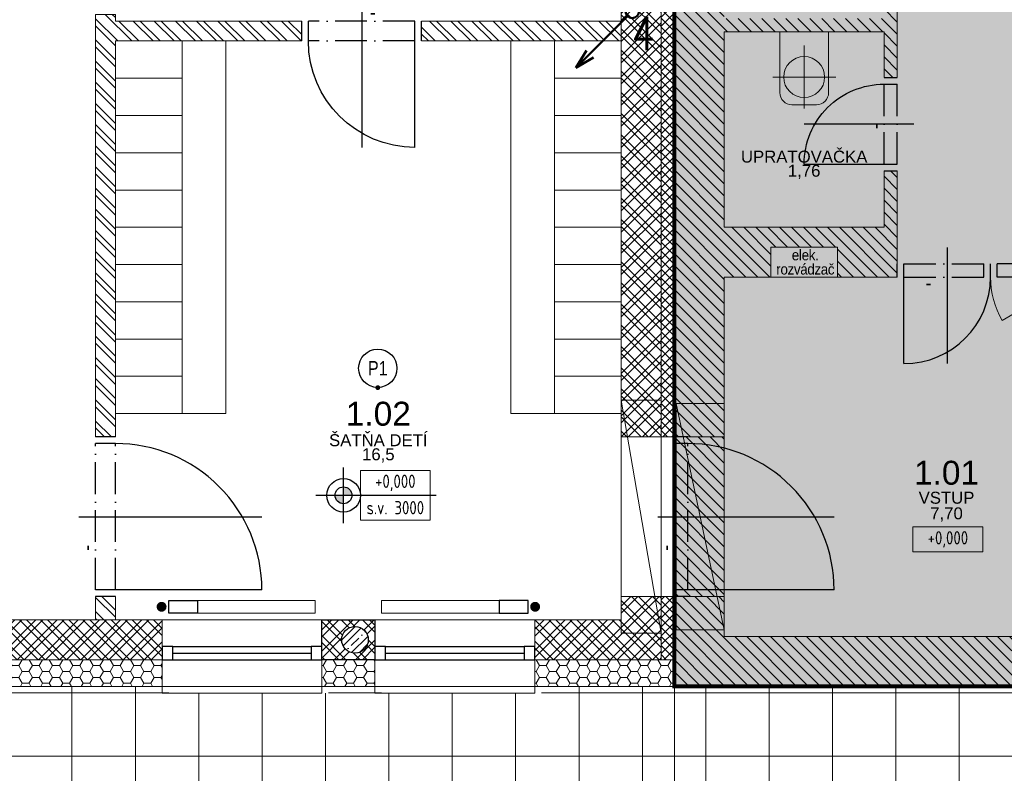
# Model space of a CAD drawing. Header units: millimetres. Extents: x 371321 to 690386, y -299082 to -101508.
# Tile 13 of 38: x 417481 to 424879, y -184880 to -179217. Entities that reach past the tile are written whole.
import ezdxf
from ezdxf.enums import TextEntityAlignment as Align

# ---------------------------------------------------------------- set-up
doc = ezdxf.new("R2010")
doc.units = ezdxf.units.MM
doc.header["$LTSCALE"] = 10
doc.header["$MEASUREMENT"] = 0
doc.linetypes.add('ACAD_ISO10W100', pattern=[18, 12, -3, 0, -3])
doc.layers.add('A3_Konstrukcie_Hrana', color=7, linetype='Continuous')
for name, color, linetype, lineweight in [('A47_ZARIADOVACKY_sanita', 221, 'Continuous', 5), ('A7_Srafy', 8, 'Continuous', 9), ('kon-dver_kridla', 141, 'Continuous', 13), ('ZTI-kan_st_splaskova', 12, 'Continuous', 50), ('ZTI-st_popis', 5, 'Continuous', 30), ('ŠRAFY', 8, 'Continuous', 5)]:
    doc.layers.add(name, color=color, linetype=linetype, lineweight=lineweight)
doc.styles.add('ARIAL', font='arial.ttf')
doc.styles.add('ISOCP', font='isocp.shx', dxfattribs={"width": 0.9})
doc.styles.add('ROMANS', font='arial.ttf', dxfattribs={"width": 0.8})
doc.styles.get("Standard").update_dxf_attribs({"font": 'simplex.shx', "width": 0.8})
pattern_1 = [(0, (0, 0), (76.2, 43.99408), [50.8, -101.6]), (120, (0, 0), (-76.199991, 43.9940958), [50.8, -101.6]), (60, (0, 0), (9e-06, 87.9881758), [-101.6, 50.8])]

# ---------------------------------------------------------------- blocks, each defined once
blk = doc.blocks.new('A$C6693103E')
at = {"layer": 'A7_Srafy'}
h = blk.add_hatch(dxfattribs=at)
h.set_pattern_fill('ZBETON', color=256, scale=16, pattern_type=2)
h.set_pattern_definition([(45, (-408938.37, 168659.7), (-84.852814, 84.852814), [80, -32, 0, -32]), (45, (-408882.37, 168659.7), (-84.852814, 84.852814), []), (45, (-408826.37, 168659.7), (-84.852814, 84.852814), [])])
h.paths.add_polyline_path([(-250, 150, 1), (-50, 150, 1)])
at = {"layer": 'ŠRAFY'}
h = blk.add_hatch(dxfattribs=at)
h.set_pattern_fill('ZDI3', color=256, scale=15, angle=-90, pattern_type=2)
h.set_pattern_definition([(315, (-408938.37, 168659.7), (79.549513, 79.549513), []), (315, (-408938.37, 168607.2), (79.549513, 79.549513), []), (225, (-408938.37, 168659.7), (79.549513, -79.549513), []), (225, (-408938.37, 168607.2), (79.549513, -79.549513), [])])
edge = h.paths.add_edge_path()
edge.add_arc((-150, 150), 100, 0, 360)
h.paths.add_polyline_path([(0, 300), (-400, 300), (-400, 0), (0, 0)])
at = {"layer": 'A3_Konstrukcie_Hrana'}
blk.add_lwpolyline([(-400, 300), (0, 300), (0, 0), (-400, 0)], close=True, dxfattribs=at)
blk.add_circle((-150, 150), 100, dxfattribs=at)
blk = doc.blocks.new('*U24')
for p, q in [((325, -224.2), (325, 650)), ((-50, 0), (-50, -100)), ((0, 0), (0, -100)), ((650, 0), (650, -100)), ((700, 0), (700, -100))]:
    blk.add_line(p, q)
at = {"linetype": 'ACAD_ISO10W100', "ltscale": 2}
for p, q in [((0, 0), (650, 0)), ((0, -100), (650, -100))]:
    blk.add_line(p, q, dxfattribs=at)
at = {"layer": 'kon-dver_kridla'}
blk.add_line((0, 0), (562.9, 325), dxfattribs=at)
blk.add_arc((0, 0), 650, 0, 30, dxfattribs=at)
blk = doc.blocks.new('*U25')
for p, q in [((-325, -224.2), (-325, 650)), ((0, 650), (0, 0)), ((0, 0), (0, -100)), ((50, 0), (50, -100)), ((-700, 0), (-700, -100)), ((-650, 0), (-650, -100))]:
    blk.add_line(p, q)
at = {"linetype": 'ACAD_ISO10W100', "ltscale": 2}
for p, q in [((0, 0), (-650, 0)), ((0, -100), (-650, -100))]:
    blk.add_line(p, q, dxfattribs=at)
blk.add_lwpolyline([(-200, 55), (-170, 55), (-170, 55), (-200, 55)], close=True)
blk.add_arc((0, 0), 650, 90, 180)
blk = doc.blocks.new('Popis miestnosti')
at = {"ltscale": 30, "style": 'ARIAL'}
blk.add_attdef('CISLO', text='', height=180, dxfattribs=at).set_placement((0, -119.7), align=Align.MIDDLE)
at = {"ltscale": 30, "style": 'ISOCP', "width": 0.9}
for tag, p in [('MIESTNOST', (0, -307.6)), ('PLOCHA', (0, -432.6))]:
    blk.add_attdef(tag, text='', height=90, dxfattribs=at).set_placement(p, align=Align.MIDDLE)
blk = doc.blocks.new('*U42')
for p, q in [((550, 224.2), (550, -1100)), ((-50, 0), (-50, 100)), ((0, 0), (0, 100)), ((1100, 0), (1100, 100)), ((1150, 0), (1150, 100)), ((0, -1100), (0, 0))]:
    blk.add_line(p, q)
at = {"linetype": 'ACAD_ISO10W100', "ltscale": 2}
for p, q in [((0, 100), (1100, 100)), ((0, 0), (1100, 0))]:
    blk.add_line(p, q, dxfattribs=at)
blk.add_lwpolyline([(300, 155), (330, 155), (330, 155), (300, 155)], close=True)
blk.add_arc((0, 0), 1100, 270, 0)
blk = doc.blocks.new('*U43')
for p, q in [((550, 274.2), (550, -1100)), ((-50, 0), (-50, 150)), ((0, 0), (0, 150)), ((1100, 0), (1100, 150)), ((1150, 0), (1150, 150)), ((0, -1100), (0, 0))]:
    blk.add_line(p, q)
at = {"linetype": 'ACAD_ISO10W100', "ltscale": 2}
for p, q in [((0, 150), (1100, 150)), ((0, 0), (1100, 0))]:
    blk.add_line(p, q, dxfattribs=at)
blk.add_lwpolyline([(300, 205), (330, 205), (330, 205), (300, 205)], close=True)
blk.add_arc((0, 0), 1100, 270, 0)
blk = doc.blocks.new('*U14')
for points in [[(-1120, 0), (-1200, 0), (-1200, 100), (-1120, 100)], [(0, 0), (-80, 0), (-80, 100), (0, 100)]]:
    blk.add_lwpolyline(points, close=True)
for points in [[(-1120, 100), (-80, 100)], [(-1120, 50), (-80, 50)], [(-1120, 0), (-80, 0)]]:
    blk.add_lwpolyline(points)
blk = doc.blocks.new('*U46')
for p, q in [((400, 274.2), (400, -800)), ((-50, 0), (-50, 150)), ((0, 0), (0, 150)), ((800, 0), (800, 150)), ((850, 0), (850, 150)), ((0, -800), (0, 0))]:
    blk.add_line(p, q)
at = {"linetype": 'ACAD_ISO10W100', "ltscale": 2}
for p, q in [((0, 150), (800, 150)), ((0, 0), (800, 0))]:
    blk.add_line(p, q, dxfattribs=at)
blk.add_lwpolyline([(300, 205), (330, 205), (330, 205), (300, 205)], close=True)
blk.add_arc((0, 0), 800, 270, 0)
blk = doc.blocks.new('*U51')
blk.add_line((0, 0), (0, 0.05))
at = {"const_width": 0.5}
blk.add_lwpolyline([(-0.25, 0, 1), (0.25, 0, 1)], format="xyb", close=True, dxfattribs=at)
blk.add_circle((0, 4.04), 3.99)
at = {"style": 'ROMANS', "width": 0.8}
blk.add_attdef('.', text='', height=3, dxfattribs=at).set_placement((0, 4.04), align=Align.MIDDLE_CENTER)
blk = doc.blocks.new('yjmyu')
h = blk.add_hatch(color=256)
h.paths.add_polyline_path([(190515.5, -401.5, -0.414214), (190473.3, -359.3), (190515.5, -359.3)])
h.paths.add_polyline_path([(190557.6, -359.3), (190515.5, -359.3), (190515.5, -317.2, -0.414214)])
h.dxf.unprotected_set("ltscale", 0)
for p, q in [((190515.5, -498.6), (190515.5, -220)), ((190376.2, -359.3), (190654.8, -359.3)), ((190515.5, -359.3), (190979.5, -359.3))]:
    blk.add_line(p, q).dxf.unprotected_set("ltscale", 0)
for radius in [84.3, 42.2]:
    blk.add_circle((190515.5, -359.3), radius).dxf.unprotected_set("ltscale", 0)
blk = doc.blocks.new('hgnhj')
at = {"ltscale": 10}
blk.add_lwpolyline([(849499.9, -1864353), (849739.5, -1864410.7), (849764.9, -1864305.2), (849525.3, -1864247.5)], close=True, dxfattribs=at)
at = {"ltscale": 10, "const_width": 42}
blk.add_lwpolyline([(849790.2, -1864372.2, 1), (849832.2, -1864372.2, 1)], format="xyb", close=True, dxfattribs=at)
blk = doc.blocks.new('*U9')
for p, q in [((-300, -224.2), (-300, 600)), ((0, 600), (0, 0)), ((0, 0), (0, -100)), ((50, 0), (50, -100)), ((-650, 0), (-650, -100)), ((-600, 0), (-600, -100))]:
    blk.add_line(p, q)
at = {"linetype": 'ACAD_ISO10W100', "ltscale": 2}
for p, q in [((0, 0), (-600, 0)), ((0, -100), (-600, -100))]:
    blk.add_line(p, q, dxfattribs=at)
blk.add_lwpolyline([(-300, 55), (-270, 55), (-270, 55), (-300, 55)], close=True)
blk.add_arc((0, 0), 600, 90, 180)
blk = doc.blocks.new('upr')
at = {"layer": 'A47_ZARIADOVACKY_sanita', "ltscale": 30}
for p, q in [((82484.4, 193704.3), (82484.4, 193231)), ((82247.7, 193467.7), (82721, 193467.7))]:
    blk.add_line(p, q, dxfattribs=at)
blk.add_lwpolyline([(82667.7, 193126.5), (82667.7, 193584.8, 0.414214), (82576, 193676.5), (82392.7, 193676.5, 0.414214), (82301, 193584.8), (82301, 193126.5)], format="xyb", close=True, dxfattribs=at)
blk.add_circle((82484.4, 193467.7), 154, dxfattribs=at)
blk = doc.blocks.new('Podklad')
at = {"lineweight": 0}
h = blk.add_hatch(dxfattribs=at)
h.set_pattern_fill('DOTS', color=252, scale=120, angle=321)
h.set_pattern_definition([(321, (0, 0), (193.90869, 88.10354), [0, -190.5])])
h.paths.add_polyline_path([(427750.4, -184226.9), (427750.4, -182451.9), (427150.4, -182451.9), (427150.4, -181151.9), (431225.4, -181151.9), (431225.4, -157801.9), (427975.4, -157801.9), (427975.4, -152801.9), (428575.4, -152801.9), (428575.4, -147051.9), (425600.4, -147051.9), (425600.4, -145551.9), (422700.4, -145551.9), (422700.4, -147051.9), (418825.4, -147051.9), (418825.4, -145801.9), (414875.4, -145801.9), (414875.4, -147051.9), (414375.4, -147051.9), (414375.4, -147426.9), (414625.4, -147426.9), (414625.4, -152801.9), (415575.4, -152801.9), (415575.4, -157801.9), (414375.4, -157801.9), (414375.4, -158176.9), (422400.4, -158176.9), (422400.4, -184226.9)])
h = blk.add_hatch(dxfattribs=at)
h.set_pattern_fill('ANSI31', color=252, scale=20, angle=270)
h.set_pattern_definition([(315, (634090.826, 364820.15), (44.9012806, 44.9012806), [])])
h.paths.add_polyline_path([(422925.4, -157876.9), (422700.4, -157876.9), (422700.4, -157651.9), (422925.4, -157651.9)], flags=16)
h.paths.add_polyline_path([(431225.4, -160501.9), (431225.4, -160001.9), (430850.4, -160001.9), (430850.4, -160501.9)])
h.paths.add_polyline_path([(431225.4, -162501.9), (431225.4, -162001.9), (430850.4, -162001.9), (430850.4, -162501.9)])
h.paths.add_polyline_path([(431225.4, -164501.9), (431225.4, -164001.9), (430850.4, -164001.9), (430850.4, -164501.9)])
h.paths.add_polyline_path([(431225.4, -166501.9), (431225.4, -166001.9), (430850.4, -166001.9), (430850.4, -166171.9), (429850.4, -166171.9), (429850.4, -166271.9), (430850.4, -166271.9), (430850.4, -166501.9)])
h.paths.add_polyline_path([(431225.4, -168501.9), (431225.4, -168001.9), (430850.4, -168001.9), (430850.4, -168501.9)])
h.paths.add_polyline_path([(431225.4, -170501.9), (431225.4, -170001.9), (430850.4, -170001.9), (430850.4, -170501.9)])
h.paths.add_polyline_path([(431225.4, -172501.9), (431225.4, -172001.9), (430850.4, -172001.9), (430850.4, -172501.9)])
h.paths.add_polyline_path([(431225.4, -174501.9), (431225.4, -174001.9), (430850.4, -174001.9), (430850.4, -174501.9)])
h.paths.add_polyline_path([(431225.4, -176476.9), (431225.4, -176001.9), (430850.4, -176001.9), (430850.4, -176176.9), (430750.4, -176176.9), (430750.4, -176276.9), (430850.4, -176276.9), (430850.4, -176476.9)])
h.paths.add_polyline_path([(431225.4, -178551.9), (431225.4, -177976.9), (430800.4, -177976.9), (427750.4, -177976.9), (427750.4, -177926.9), (427650.4, -177926.9), (427650.4, -177976.9), (426450.4, -177976.9), (426450.4, -177926.9), (426350.4, -177926.9), (426350.4, -177976.9), (426350.4, -178276.9), (430850.4, -178276.9), (430850.4, -178551.9)])
h.paths.add_polyline_path([(431225.4, -181151.9), (431225.4, -180651.9), (430850.4, -180651.9), (430850.4, -180776.9), (426450.4, -180776.9), (426450.4, -181001.9), (425850.4, -181001.9), (425850.4, -180776.9), (425475.4, -180776.9), (425475.4, -181151.9), (425850.4, -181151.9)])
h.paths.add_polyline_path([(422775.4, -179306.9), (423975.4, -179306.9), (423975.4, -179651.9), (424075.4, -179651.9), (424075.4, -177551.9), (423975.4, -177551.9), (423975.4, -179206.9), (422775.4, -179206.9), (422775.4, -179071.9), (422400.4, -179071.9), (422400.4, -179306.9)])
h.paths.add_polyline_path([(422775.4, -177871.9), (422775.4, -176771.9), (423975.4, -176771.9), (423975.4, -176851.9), (424075.4, -176851.9), (424075.4, -176771.9), (424175.4, -176771.9), (424175.4, -176671.9), (422775.4, -176671.9), (422400.4, -176671.9), (422400.4, -177871.9)])
h.paths.add_polyline_path([(422775.4, -175471.9), (422775.4, -174271.9), (422400.4, -174271.9), (422400.4, -175471.9)])
h.paths.add_polyline_path([(422775.4, -173071.9), (422775.4, -172571.9), (422400.4, -172571.9), (422400.4, -173071.9)])
h.paths.add_polyline_path([(422400.4, -169671.9), (424225.4, -169671.9), (424225.4, -169571.9), (422775.4, -169571.9), (422775.4, -169171.9), (422400.4, -169171.9)])
h.paths.add_polyline_path([(422775.4, -167971.9), (424175.4, -167971.9), (424175.4, -167874.4), (422825.4, -167869.4), (422825.4, -167471.9), (422400.4, -167471.9), (422400.4, -167971.9)])
h.paths.add_polyline_path([(422775.4, -166271.9), (423725.4, -166271.9), (423725.4, -166171.9), (423475.4, -166171.9), (423475.4, -165576.9), (423375.4, -165576.9), (423375.4, -166171.9), (422775.4, -166171.9), (422775.4, -165106.9), (422400.4, -165106.9), (422400.4, -166271.9)])
h.paths.add_polyline_path([(422775.4, -163906.9), (422775.4, -163576.9), (423375.4, -163576.9), (423375.4, -164376.9), (423475.4, -164376.9), (423475.4, -163576.9), (424075.4, -163576.9), (424075.4, -164376.9), (424175.4, -164376.9), (424175.4, -163576.9), (424775.4, -163576.9), (424775.4, -164376.9), (424875.4, -164376.9), (424875.4, -163576.9), (425475.4, -163576.9), (425475.4, -166171.9), (424875.4, -166171.9), (424875.4, -165476.9), (424775.4, -165476.9), (424775.4, -166171.9), (424625.4, -166171.9), (424625.4, -166271.9), (425475.4, -166271.9), (425475.4, -167526.9), (425575.4, -167526.9), (425575.4, -166271.9), (426850.4, -166271.9), (426850.4, -166171.9), (425850.4, -166171.9), (425850.4, -165176.9), (425575.4, -165176.9), (425575.4, -163076.9), (425850.4, -163076.9), (425850.4, -161876.9), (425475.4, -161876.9), (425475.4, -163476.9), (422400.4, -163476.9), (422400.4, -163906.9)])
h.paths.add_polyline_path([(422775.4, -162276.9), (422775.4, -161176.9), (425575.4, -161176.9), (425575.4, -161076.9), (425475.4, -161076.9), (422400.4, -161076.9), (422400.4, -162276.9)])
h.paths.add_polyline_path([(425850.4, -169676.9), (425850.4, -168476.9), (425575.4, -168476.9), (425575.4, -168426.9), (425475.4, -168426.9), (425475.4, -169571.9), (425125.4, -169571.9), (425125.4, -169671.9), (425475.4, -169671.9), (425475.4, -170726.9), (425575.4, -170726.9), (425575.4, -169676.9)])
h.paths.add_polyline_path([(425850.4, -172976.9), (425850.4, -171776.9), (425575.4, -171776.9), (425575.4, -171726.9), (425475.4, -171726.9), (425475.4, -176671.9), (425175.4, -176671.9), (425175.4, -176771.9), (426350.4, -176771.9), (426350.4, -177026.9), (426450.4, -177026.9), (426450.4, -176276.9), (426500.4, -176276.9), (426500.4, -176176.9), (425850.4, -176176.9), (425850.4, -175076.9), (425575.4, -175076.9), (425575.4, -172976.9)])
h.paths.add_polyline_path([(427650.4, -176276.9), (427650.4, -177026.9), (427750.4, -177026.9), (427750.4, -176176.9), (427400.4, -176176.9), (427400.4, -176276.9)])
h.paths.add_polyline_path([(424725.4, -158076.9), (424725.4, -158376.9), (424875.4, -158376.9), (424875.4, -158176.9), (425475.4, -158176.9), (425475.4, -159076.9), (424875.4, -159076.9), (424875.4, -158976.9), (424725.4, -158976.9), (424725.4, -159226.9), (425475.4, -159226.9), (425475.4, -159776.9), (425850.4, -159776.9), (425850.4, -158176.9), (430850.4, -158176.9), (430850.4, -158501.9), (431225.4, -158501.9), (431225.4, -157801.9), (427975.4, -157801.9), (427975.4, -157676.9), (427600.4, -157676.9), (427600.4, -157801.9), (425475.4, -157801.9), (425475.4, -158076.9)])
h.paths.add_polyline_path([(423825.4, -158176.9), (423825.4, -158076.9), (423475.4, -158076.9), (423475.4, -157876.9), (423225.4, -157876.9), (423225.4, -157351.9), (422850.4, -157351.9), (422850.4, -152801.9), (423250.4, -152801.9), (423250.4, -152426.9), (422800.4, -152426.9), (422800.4, -152226.9), (422700.4, -152226.9), (422700.4, -152426.9), (422050.4, -152426.9), (422050.4, -152701.9), (421350.4, -152701.9), (421350.4, -152426.9), (421250.4, -152426.9), (421250.4, -152701.9), (420800.4, -152701.9), (420800.4, -152801.9), (422700.4, -152801.9), (422700.4, -157351.9), (422400.4, -157351.9), (422400.4, -157801.9), (421800.4, -157801.9), (421800.4, -158176.9), (422400.4, -158176.9), (422400.4, -159876.9), (422775.4, -159876.9), (422775.4, -158176.9)])
h.paths.add_polyline_path([(422400.4, -183551.9), (422400.4, -182351.9), (422775.4, -182351.9), (422775.4, -181151.9), (423125.4, -181151.9), (423125.4, -180926.9), (423625.4, -180926.9), (423625.4, -181151.9), (424075.4, -181151.9), (424075.4, -180351.9), (423975.4, -180351.9), (423975.4, -180776.9), (422775.4, -180776.9), (422775.4, -179306.9), (422400.4, -179306.9), (422400.4, -184226.9), (426450.4, -184226.9), (426450.4, -183851.9), (422775.4, -183851.9), (422775.4, -183551.9)])
h = blk.add_hatch(dxfattribs=at)
h.set_pattern_fill('NET', color=252, scale=150, angle=270)
h.set_pattern_definition([(270, (634090.83, 414370.15), (476.25, -9e-14), []), (0, (634090.83, 414370.15), (1e-13, 476.25), [])])
h.paths.add_polyline_path([(434225.4, -186226.9), (434225.4, -157301.9), (431225.4, -157301.9), (431225.4, -157801.9), (431225.4, -158501.9), (431275.4, -158501.9), (431275.4, -160001.9), (431225.4, -160001.9), (431225.4, -160501.9), (431275.4, -160501.9), (431275.4, -162001.9), (431225.4, -162001.9), (431225.4, -162501.9), (431275.4, -162501.9), (431275.4, -164001.9), (431225.4, -164001.9), (431225.4, -164501.9), (431275.4, -164501.9), (431275.4, -166001.9), (431225.4, -166001.9), (431225.4, -166501.9), (431275.4, -166501.9), (431275.4, -168001.9), (431225.4, -168001.9), (431225.4, -168501.9), (431275.4, -168501.9), (431275.4, -170001.9), (431225.4, -170001.9), (431225.4, -170501.9), (431275.4, -170501.9), (431275.4, -172001.9), (431225.4, -172001.9), (431225.4, -172501.9), (431275.4, -172501.9), (431275.4, -174001.9), (431225.4, -174001.9), (431225.4, -174501.9), (431225.4, -176001.9), (431225.4, -176476.9), (431275.4, -176476.9), (431275.4, -177976.9), (431225.4, -177976.9), (431225.4, -178551.9), (431275.4, -178551.9), (431275.4, -180651.9), (431225.4, -180651.9), (431225.4, -181151.9), (434225.4, -181151.9), (434225.4, -184226.9), (432825.4, -184226.9), (432825.4, -182752), (431225.4, -182752), (431225.4, -182451.9), (427750.4, -182451.9), (427750.4, -183851.9), (427750.4, -184226.9), (426600.4, -184226.9), (422400.4, -184226.9), (421400.4, -184226.9), (421400.4, -184276.9), (420200.4, -184276.9), (420200.4, -184226.9), (419800.4, -184226.9), (419800.4, -184276.9), (418600.4, -184276.9), (418600.4, -184226.9), (417100.4, -184226.9), (417100.4, -184276.9), (415600.4, -184276.9), (415600.4, -184226.9), (415200.4, -184226.9), (415200.4, -184276.9), (413700.4, -184276.9), (413700.4, -184226.9), (413300.4, -184226.9), (413300.4, -184276.9), (411800.4, -184276.9), (411800.4, -184226.9), (411400.4, -184226.9), (411400.4, -184276.9), (409900.4, -184276.9), (409900.4, -184226.9), (409500.4, -184226.9), (409500.4, -184276.9), (408000.4, -184276.9), (408000.4, -184226.9), (403485.3, -184226.9), (403485.3, -186226.9)])
h = blk.add_hatch(dxfattribs=at)
h.set_pattern_fill('ZDI3', color=252, scale=15, angle=270, pattern_type=2)
h.set_pattern_definition([(315, (574040.83, 414370.15), (79.549513, 79.549513), []), (315, (574040.83, 414317.65), (79.549513, 79.549513), []), (225, (574040.83, 414370.15), (79.549513, -79.549513), []), (225, (574040.83, 414317.65), (79.549513, -79.549513), [])])
h.paths.add_polyline_path([(407950.4, -184026.9), (407950.4, -183726.9), (407000.4, -183726.9), (406850.4, -183726.9), (405650.4, -183726.9), (405650.4, -175726.9), (407950.4, -175726.9), (407950.4, -175426.9), (405350.4, -175426.9), (405350.4, -184026.9)])
h.paths.add_polyline_path([(418550.4, -184026.9), (418550.4, -183726.9), (417050.4, -183726.9), (417050.4, -184026.9)])
h.paths.add_polyline_path([(422300.4, -184026.9), (422300.4, -183551.9), (422000.4, -183551.9), (422000.4, -183726.9), (421350.4, -183726.9), (421350.4, -184026.9)])
h.paths.add_polyline_path([(422300.4, -182351.9), (422300.4, -175426.9), (421350.4, -175426.9), (421350.4, -175726.9), (422000.4, -175726.9), (422000.4, -178676.9), (422000.4, -178876.9), (422000.4, -182351.9)])
h.paths.add_polyline_path([(418550.4, -175726.9), (418550.4, -175426.9), (417050.4, -175426.9), (417050.4, -175726.9)])
h = blk.add_hatch(dxfattribs=at)
h.set_pattern_fill('NET', color=252, scale=15, angle=315)
h.set_pattern_definition([(315, (574040.826, 414370.15), (33.6759605, 33.6759605), []), (45, (574040.826, 414370.15), (-33.6759605, 33.6759605), [])])
h.paths.add_polyline_path([(422400.4, -184026.9), (422400.4, -183551.9), (422300.4, -183551.9), (422300.4, -184026.9)])
h.paths.add_polyline_path([(422400.4, -182351.9), (422400.4, -175426.9), (422300.4, -175426.9), (422300.4, -182351.9)])
h = blk.add_hatch(dxfattribs=at)
h.set_pattern_fill('ZDI1', color=252, scale=15, angle=270, pattern_type=2)
h.set_pattern_definition([(315, (558553.1, 414370.15), (79.549513, 79.549513), []), (315, (558553.1, 414317.65), (79.549513, 79.549513), [])])
h.paths.add_polyline_path([(422000.4, -179376.9), (422000.4, -179226.9), (420500.4, -179226.9), (420500.4, -179376.9)])
h.paths.add_polyline_path([(418200.4, -178276.9), (418200.4, -175726.9), (418050.4, -175726.9), (418050.4, -178276.9)])
h.paths.add_polyline_path([(418200.4, -182351.9), (418200.4, -179376.9), (419600.4, -179376.9), (419600.4, -179226.9), (418200.4, -179226.9), (418200.4, -179176.9), (418050.4, -179176.9), (418050.4, -182351.9)])
h.paths.add_polyline_path([(418200.4, -183726.9), (418200.4, -183551.9), (418050.4, -183551.9), (418050.4, -183726.9)])
at = {"lineweight": 0, "ltscale": 10}
h = blk.add_hatch(dxfattribs=at)
h.set_pattern_fill('ANSI31', color=252, scale=20, angle=270)
h.set_pattern_definition([(315, (574090.826, 414370.15), (44.9012806, 44.9012806), [])])
h.paths.add_polyline_path([(422775.4, -183551.9), (422775.4, -182351.9), (422400.4, -182351.9), (422400.4, -183551.9)])
at = {"lineweight": 0}
h = blk.add_hatch(dxfattribs=at)
h.set_pattern_fill('HONEY', color=252, scale=16)
h.set_pattern_definition(pattern_1)
h.paths.add_polyline_path([(418550.4, -184026.9), (417050.4, -184026.9), (417050.4, -184226.9), (418550.4, -184226.9)])
h = blk.add_hatch(dxfattribs=at)
h.set_pattern_fill('HONEY', color=252, scale=16)
h.set_pattern_definition(pattern_1)
h.paths.add_polyline_path([(420150.4, -184026.9), (419750.4, -184026.9), (419750.4, -184226.9), (420150.4, -184226.9)])
h = blk.add_hatch(dxfattribs=at)
h.set_pattern_fill('HONEY', color=252, scale=16)
h.set_pattern_definition(pattern_1)
h.paths.add_polyline_path([(422400.4, -184026.9), (421350.4, -184026.9), (421350.4, -184226.9), (422400.4, -184226.9)])
at = {"color": 252, "lineweight": 0}
for p, q in [((422400.4, -182551.9), (422400.4, -175226.9)), ((422400.4, -175226.9), (422400.4, -184226.9)), ((422000.4, -179226.9), (422000.4, -175726.9)), ((424075.4, -179651.9), (424075.4, -177551.9)), ((420500.4, -179376.9), (420500.4, -179226.9)), ((420500.4, -179226.9), (422000.4, -179226.9)), ((422775.4, -180776.9), (422775.4, -179306.9)), ((422775.4, -179306.9), (423975.4, -179306.9)), ((423975.4, -179306.9), (423975.4, -179651.9)), ((422000.4, -179376.9), (420500.4, -179376.9)), ((422000.4, -182351.9), (422000.4, -179376.9)), ((423975.4, -179651.9), (424075.4, -179651.9)), ((424075.4, -180351.9), (423975.4, -180351.9)), ((423975.4, -180351.9), (423975.4, -180776.9)), ((424075.4, -181151.9), (424075.4, -180351.9)), ((424075.4, -180526.9), (424075.4, -181151.9)), ((423975.4, -180776.9), (422775.4, -180776.9)), ((423625.4, -180926.9), (423125.4, -180926.9)), ((423125.4, -180926.9), (423125.4, -181151.9)), ((423125.4, -181151.9), (423125.4, -180926.9)), ((423125.4, -180926.9), (423625.4, -180926.9)), ((423625.4, -181151.9), (423625.4, -180926.9)), ((423625.4, -180926.9), (423625.4, -181151.9)), ((423125.4, -181151.9), (422775.4, -181151.9)), ((422775.4, -181151.9), (422775.4, -182351.9)), ((422775.4, -181151.9), (423125.4, -181151.9)), ((424075.4, -181151.9), (423625.4, -181151.9)), ((423625.4, -181151.9), (424075.4, -181151.9)), ((422775.4, -182351.9), (422000.4, -182351.9)), ((422400.4, -184226.9), (422400.4, -183551.9)), ((422400.4, -184226.9), (422400.4, -186226.9))]:
    blk.add_line(p, q, dxfattribs=at)
at = {"color": 252, "lineweight": 0, "const_width": 30, "elevation": 30}
blk.add_lwpolyline([(422400.4, -158176.9), (422400.4, -184226.9), (427750.4, -184226.9), (427750.4, -182451.9), (427150.4, -182451.9), (427150.4, -181151.9), (431225.4, -181151.9), (431225.4, -157801.9)], dxfattribs=at)
at = {"color": 252, "lineweight": 0}
for points in [[(414375.4, -147051.9), (414375.4, -147426.9), (414625.4, -147426.9), (414625.4, -152801.9), (415575.4, -152801.9), (415575.4, -157801.9), (414375.4, -157801.9), (414375.4, -158176.9), (422400.4, -158176.9), (422400.4, -184226.9), (427750.4, -184226.9), (427750.4, -182451.9)], [(422389.1, -184026.9), (405350.4, -184026.9), (405350.4, -175426.9), (422400.4, -175426.9)], [(422300.4, -175426.9), (422300.4, -182551.9)], [(419600.4, -179226.9), (419600.4, -179376.9), (418200.4, -179376.9), (418200.4, -182351.9), (418050.4, -182351.9), (418050.4, -179176.9), (418200.4, -179176.9), (418200.4, -179226.9), (419600.4, -179226.9)], [(422300.4, -183776.9), (422300.4, -182076.9), (422000.4, -182076.9), (422000.4, -183826.9), (422300.4, -183826.9), (422000.4, -182076.9)], [(422775.4, -183801.9), (422775.4, -182101.9), (422412.9, -182101.9), (422412.9, -183801.9), (422775.4, -183801.9), (422412.9, -182101.9)], [(417050.4, -183726.9), (417050.4, -184226.9), (418550.4, -184226.9), (418550.4, -183726.9), (418200.4, -183726.9), (418200.4, -183551.9), (418050.4, -183551.9), (418050.4, -183726.9), (417050.4, -183726.9)], [(421350.4, -183726.9), (421350.4, -184226.9), (426450.4, -184226.9), (426450.4, -183851.9), (422775.4, -183851.9), (422775.4, -183551.9), (422000.4, -183551.9), (422000.4, -183726.9), (421350.4, -183726.9)], [(422300.4, -183551.9), (422300.4, -184026.9)]]:
    blk.add_lwpolyline(points, dxfattribs=at)
for points in [[(422000.4, -179226.9), (422000.4, -179376.9), (420500.4, -179376.9), (420500.4, -179226.9)], [(418700.4, -179656.9), (418700.4, -179376.9), (418200.4, -179376.9), (418200.4, -179656.9)], [(418700.4, -179376.9), (418700.4, -182176.9), (419030.4, -182176.9), (419030.4, -179376.9)], [(421500.4, -179376.9), (421500.4, -182176.9), (421170.4, -182176.9), (421170.4, -179376.9)], [(421500.4, -179656.9), (421500.4, -179376.9), (422000.4, -179376.9), (422000.4, -179656.9)], [(418700.4, -179936.9), (418700.4, -179656.9), (418200.4, -179656.9), (418200.4, -179936.9)], [(421500.4, -179936.9), (421500.4, -179656.9), (422000.4, -179656.9), (422000.4, -179936.9)], [(418700.4, -180216.9), (418700.4, -179936.9), (418200.4, -179936.9), (418200.4, -180216.9)], [(421500.4, -180216.9), (421500.4, -179936.9), (422000.4, -179936.9), (422000.4, -180216.9)], [(418700.4, -180496.9), (418700.4, -180216.9), (418200.4, -180216.9), (418200.4, -180496.9)], [(421500.4, -180496.9), (421500.4, -180216.9), (422000.4, -180216.9), (422000.4, -180496.9)], [(418700.4, -180776.9), (418700.4, -180496.9), (418200.4, -180496.9), (418200.4, -180776.9)], [(421500.4, -180776.9), (421500.4, -180496.9), (422000.4, -180496.9), (422000.4, -180776.9)], [(418700.4, -181056.9), (418700.4, -180776.9), (418200.4, -180776.9), (418200.4, -181056.9)], [(421500.4, -181056.9), (421500.4, -180776.9), (422000.4, -180776.9), (422000.4, -181056.9)], [(423625.4, -180926.9), (423625.4, -181151.9), (423125.4, -181151.9), (423125.4, -180926.9)], [(418700.4, -181336.9), (418700.4, -181056.9), (418200.4, -181056.9), (418200.4, -181336.9)], [(421500.4, -181336.9), (421500.4, -181056.9), (422000.4, -181056.9), (422000.4, -181336.9)], [(418700.4, -181616.9), (418700.4, -181336.9), (418200.4, -181336.9), (418200.4, -181616.9)], [(421500.4, -181616.9), (421500.4, -181336.9), (422000.4, -181336.9), (422000.4, -181616.9)], [(418700.4, -181896.9), (418700.4, -181616.9), (418200.4, -181616.9), (418200.4, -181896.9)], [(421500.4, -181896.9), (421500.4, -181616.9), (422000.4, -181616.9), (422000.4, -181896.9)], [(418700.4, -182176.9), (418700.4, -181896.9), (418200.4, -181896.9), (418200.4, -182176.9)], [(421500.4, -182176.9), (421500.4, -181896.9), (422000.4, -181896.9), (422000.4, -182176.9)], [(422775.4, -182351.9), (422775.4, -183551.9), (422000.4, -183551.9), (422000.4, -182351.9)], [(418200.4, -183551.9), (418200.4, -183726.9), (418050.4, -183726.9), (418050.4, -183551.9)], [(418550.4, -183726.9), (419750.4, -183726.9), (419750.4, -184276.9), (418550.4, -184276.9)], [(418550.4, -184226.9), (419750.4, -184226.9), (419750.4, -183726.9), (418550.4, -183726.9)], [(420150.4, -183726.9), (420150.4, -184226.9), (419750.4, -184226.9), (419750.4, -183726.9)], [(420150.4, -183726.9), (421350.4, -183726.9), (421350.4, -184276.9), (420150.4, -184276.9)], [(420150.4, -184226.9), (421350.4, -184226.9), (421350.4, -183726.9), (420150.4, -183726.9)]]:
    blk.add_lwpolyline(points, close=True, dxfattribs=at)
at = {"color": 252, "lineweight": 0, "ltscale": 10}
for points in [[(420040.8, -182603.6), (420565.8, -182603.6), (420565.8, -182791.1), (420040.8, -182791.1)], [(420040.8, -182790.3), (420565.8, -182790.3), (420565.8, -182977.8), (420040.8, -182977.8)], [(424192.9, -183028.5), (424717.9, -183028.5), (424717.9, -183216), (424192.9, -183216)], [(419700.4, -183676.9), (418600.4, -183676.9), (418600.4, -183581.1), (419700.4, -183581.1)], [(420200.4, -183676.9), (421300.4, -183676.9), (421300.4, -183581.1), (420200.4, -183581.1)]]:
    blk.add_lwpolyline(points, close=True, dxfattribs=at)
at = {"color": 252, "lineweight": 0, "xscale": -1}
blk.add_blockref('*U46', (420450.4, -179376.9), dxfattribs=at)
at = {"color": 252, "lineweight": 0}
for name, p, rotation in [('upr', (505859.8, 13819.6), 180), ('*U25', (424125.4, -181151.9), 180.0000000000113), ('*U24', (425425.4, -181151.9), 180.0000000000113), ('*U43', (418200.4, -183501.9), 90.00000000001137), ('*U42', (422500.4, -183501.9), 90.00000000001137)]:
    blk.add_blockref(name, p, dxfattribs=dict(at, rotation=rotation))
at = {"color": 252, "lineweight": 0, "xscale": -1}
for name, p, rotation in [('*U9', (423975.4, -180301.9), 89.99999999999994), ('*U14', (419750.4, -183926.9), 180), ('*U14', (421350.4, -183926.9), 180)]:
    blk.add_blockref(name, p, dxfattribs=dict(at, rotation=rotation))
at = {"color": 252, "linetype": 'Continuous', "lineweight": 0}
ref = blk.add_blockref('Popis miestnosti', (423375.4, -179926.9), dxfattribs=at)
ref.add_attrib('PLOCHA', '1,76', dxfattribs={"ltscale": 30, "height": 90, "style": 'ARIAL'}).set_placement((423375.4, -180359.4), align=Align.MIDDLE)
ref.add_attrib('MIESTNOST', 'UPRATOVAČKA', dxfattribs={"ltscale": 30, "height": 90, "style": 'ARIAL'}).set_placement((423375.4, -180234.4), align=Align.MIDDLE)
at = {"color": 252, "lineweight": 0, "xscale": 36.0943247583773, "yscale": 36.0943247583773, "zscale": 36.0943247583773}
blk.add_blockref('*U51', (420171.5, -181982.2), dxfattribs=at).add_auto_attribs({'.': 'P1'})
at = {"color": 252, "linetype": 'Continuous', "lineweight": 0}
ref = blk.add_blockref('Popis miestnosti', (420175.4, -182058.1), dxfattribs=at)
ref.add_attrib('PLOCHA', '16,5', dxfattribs={"ltscale": 30, "height": 90, "style": 'ARIAL'}).set_placement((420175.4, -182490.7), align=Align.MIDDLE)
ref.add_attrib('MIESTNOST', 'ŠATŇA DETÍ', dxfattribs={"ltscale": 30, "height": 90, "style": 'ARIAL'}).set_placement((420175.4, -182365.7), align=Align.MIDDLE)
ref.add_attrib('CISLO', '1.02', dxfattribs={"ltscale": 30, "height": 180, "style": 'ARIAL'}).set_placement((420175.4, -182177.9), align=Align.MIDDLE)
ref = blk.add_blockref('Popis miestnosti', (424445.1, -182501.9), dxfattribs=at)
ref.add_attrib('PLOCHA', '7,70', dxfattribs={"ltscale": 30, "height": 90, "style": 'ARIAL'}).set_placement((424445.1, -182934.4), align=Align.MIDDLE)
ref.add_attrib('MIESTNOST', 'VSTUP', dxfattribs={"ltscale": 30, "height": 90, "style": 'ARIAL'}).set_placement((424445.1, -182809.4), align=Align.MIDDLE)
ref.add_attrib('CISLO', '1.01', dxfattribs={"ltscale": 30, "height": 180, "style": 'ARIAL'}).set_placement((424445.1, -182621.6), align=Align.MIDDLE)
at = {"color": 252, "lineweight": 0, "xscale": 1.5, "yscale": 1.5, "zscale": 1.5}
blk.add_blockref('yjmyu', (134141.1, -182252.2), dxfattribs=at)
at = {"color": 252, "lineweight": 0}
for p, xscale, yscale, zscale, rotation in [((1533210.8, 1240472.6), -0.8826435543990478, 0.8826435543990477, 0.8826435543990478, 346.4534943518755), ((-693308.5, 1240473.8), 0.882643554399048, 0.882643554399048, 0.882643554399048, 13.5464422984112)]:
    blk.add_blockref('hgnhj', p, dxfattribs=dict(at, xscale=xscale, yscale=yscale, zscale=zscale, rotation=rotation))
blk.add_blockref('A$C6693103E', (420150.4, -184026.9), dxfattribs=at)
at = {"color": 252, "lineweight": 0, "insert": (423136.8, -180945.4), "char_height": 80, "width": 492.915, "attachment_point": 1, "style": 'ARIAL'}
blk.add_mtext('\\pxsm0.8,qc;{\\W0.9;\\T0.95;elek.\\Prozvádzač}', dxfattribs=at)
at = {"color": 252, "lineweight": 0, "ltscale": 10, "char_height": 100, "attachment_point": 5, "style": 'ISOCP'}
for s, insert in [('\\pxqc;+0,000', (420303.3, -182697.4)), ('\\pxqc;s.v. 3000', (420303.3, -182884.1)), ('\\pxqc;+0,000', (424455.4, -183122.2))]:
    blk.add_mtext_dynamic_manual_height_columns(s, width=525, gutter_width=500, heights=[0], dxfattribs=dict(at, insert=insert))
blk = doc.blocks.new('*U126')
at = {"color": 0, "linetype": 'ByBlock', "lineweight": -2}
for p, q in [((35.36, 35.36), (424.26, 424.26)), ((424.26, 424.26), (291.68, 344.71)), ((344.71, 291.68), (424.26, 424.26)), ((-35.36, -35.36), (-424.26, -424.26)), ((-424.26, -424.26), (-344.71, -291.68)), ((-291.68, -344.71), (-424.26, -424.26))]:
    blk.add_line(p, q, dxfattribs=at)
blk.add_circle((0, 0), 50, dxfattribs=at)

msp = doc.modelspace()

# ---------------------------------------------------------------- block references
msp.add_blockref('Podklad', (0, 0))
at = {"layer": 'ZTI-kan_st_splaskova', "rotation": 360}
msp.add_blockref('*U126', (422083.4, -179155.6), dxfattribs=at)

# ---------------------------------------------------------------- texts
at = {"layer": 'ZTI-st_popis', "width": 0.8}
msp.add_text('4', height=250, dxfattribs=at).set_placement((422167.2, -179321.6), align=Align.MIDDLE_CENTER)

doc.saveas('drawing.dxf')
